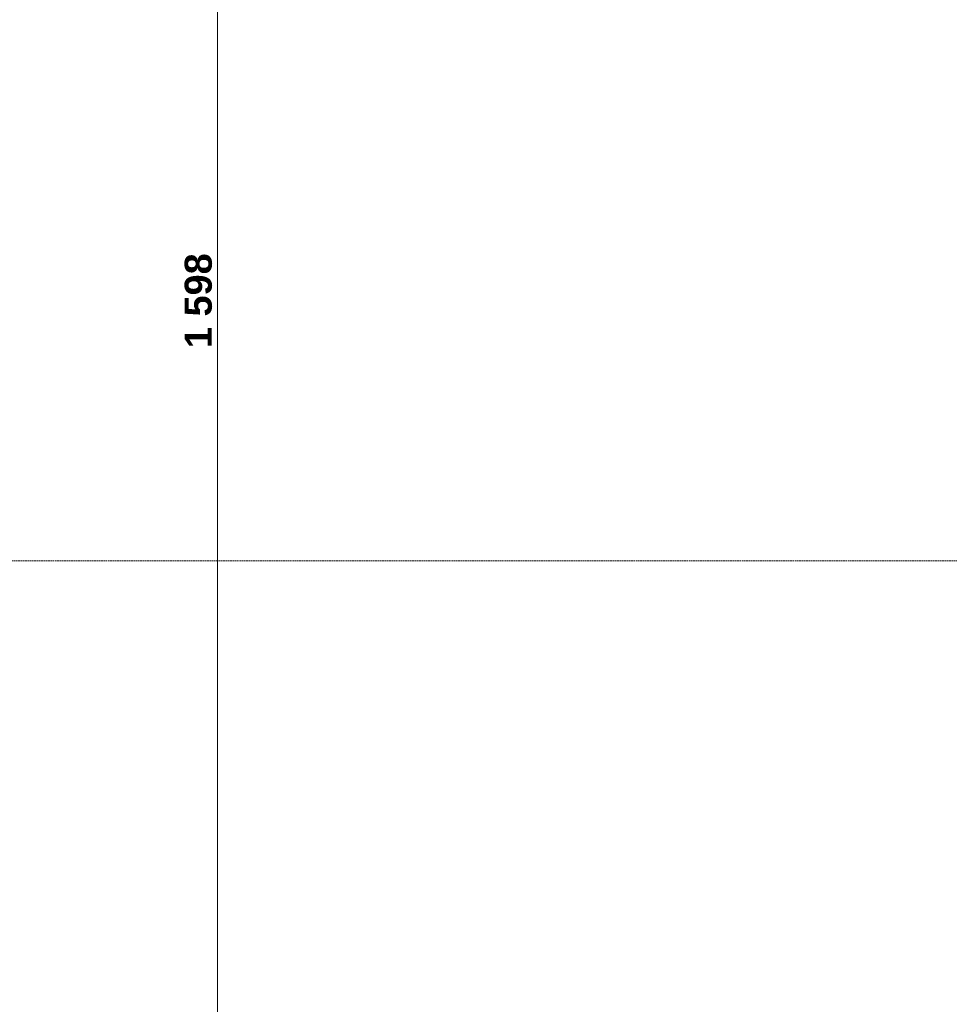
# Model space of a CAD drawing. Extents: x -7314 to 11761, y 144 to 9383.
# Tile 54 of 193: x 1357 to 2043, y 2860 to 3586. Entities that reach past the tile are written whole.
import ezdxf
from ezdxf.xclip import XClip

# ---------------------------------------------------------------- set-up
doc = ezdxf.new("R2010")
doc.units = 0
doc.header["$MEASUREMENT"] = 0
doc.header["$XCLIPFRAME"] = 0
doc.linetypes.add('Krawędzie ukryte', pattern=[68, 48, -20])
doc.layers.add('FORMA - Arch 01 - 410-K Osie', color=7, linetype='Continuous')
doc.layers.add('FORMA - Arch 04 - Wymiary ogólne', color=7, linetype='Continuous')
doc.styles.add('STYL_AUTOMATYCZNY_9', font='arial.ttf')

# ---------------------------------------------------------------- blocks, each defined once
blk = doc.blocks.new('Rysunek_1_1', base_point=(4185.3, -5972.4))
at = {"layer": 'FORMA - Arch 01 - 410-K Osie', "color": 7, "linetype": 'Krawędzie ukryte', "lineweight": 13, "ltscale": 0.025}
blk.add_line((3420.76, 3186.9), (587.6, 3186.9), dxfattribs=at)
at = {"layer": 'FORMA - Arch 04 - Wymiary ogólne', "color": 154, "linetype": 'Continuous', "lineweight": 13, "ltscale": 0.025}
blk.add_line((1502.92, 2594.4), (1502.92, 4192.43), dxfattribs=at)
at = {"layer": 'FORMA - Arch 04 - Wymiary ogólne', "color": 154, "linetype": 'Continuous', "lineweight": 13, "insert": (1498.92, 3343.84), "char_height": 20, "width": 68.6384, "attachment_point": 7, "rotation": 90, "style": 'STYL_AUTOMATYCZNY_9'}
blk.add_mtext('\\A1;{\\pql;\\fArial|b1|i0|c238|p0;\\W1.000000;1\xa0598}', dxfattribs=at)

msp = doc.modelspace()

# ---------------------------------------------------------------- block references
at = {"lineweight": 20}
ref = msp.add_blockref('Rysunek_1_1', (4185.29965, -5972.39804), dxfattribs=at)
XClip(ref).set_block_clipping_path([(254.0251470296, 246.5573808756), (9689.7973583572, 9358.9497337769)])

doc.saveas('drawing.dxf')
